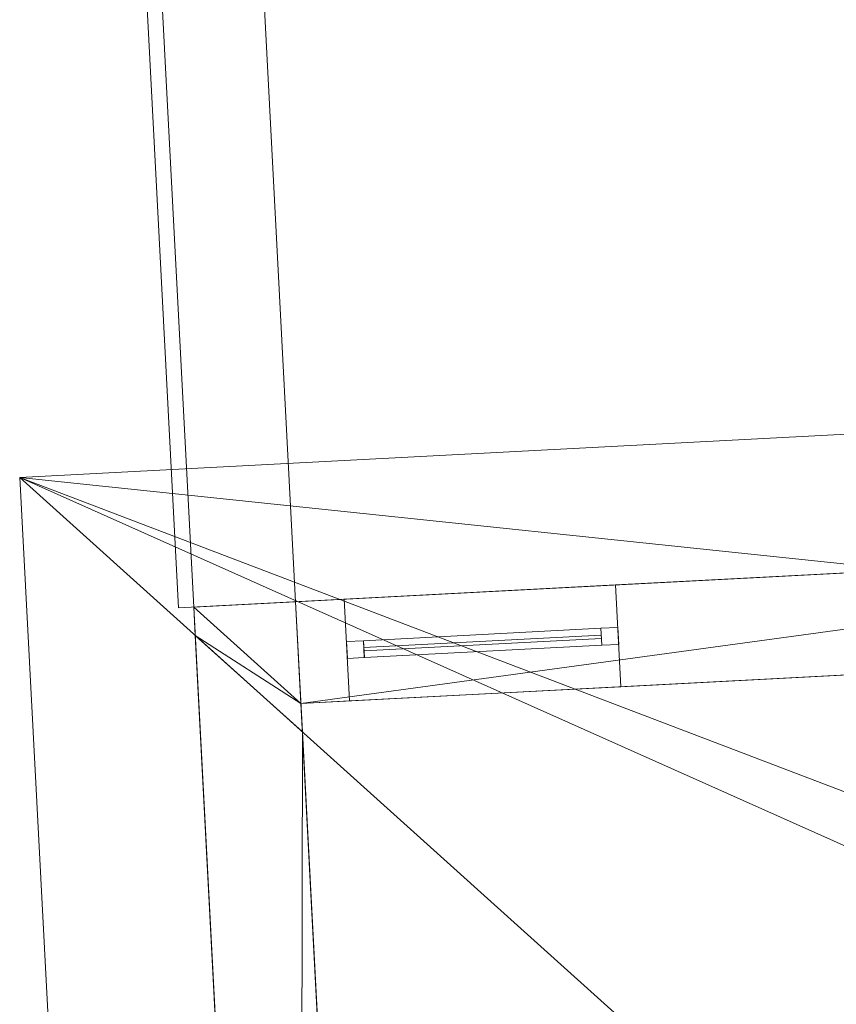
# Model space of a CAD drawing. Header units: millimetres. Extents: x -430348 to -225823, y -86243 to 5084.
# Tile 155 of 256: x -405049 to -402645, y -58048 to -55149. Entities that reach past the tile are written whole.
import ezdxf

# ---------------------------------------------------------------- set-up
doc = ezdxf.new("R2010")
doc.units = ezdxf.units.MM
for name, color, linetype, lineweight in [('A-GLAZ-CURT', 52, 'Continuous', 9), ('A-GLAZ-CWMG', 51, 'Continuous', 9), ('A-ROOF', 132, 'Continuous', 9), ('A-WALL', 113, 'Continuous', 9)]:
    doc.layers.add(name, color=color, linetype=linetype, lineweight=lineweight)

# ---------------------------------------------------------------- blocks, each defined once
blk = doc.blocks.new('System Panel - Glazed-566670-_3D_ Copy 1')
at = {"layer": 'A-GLAZ-CURT', "transparency": 33554471}
mesh = blk.add_polyface(dxfattribs=at)
corners = [(-350, 5), (-350, 5, 885), (350, 5, 885), (350, 5)]
mesh.append_faces([[corners[k] for k in face] for face in [(1, 2, 3, 0)]])
mesh = blk.add_polyface(dxfattribs=at)
corners = [(350, -5), (-350, -5), (-350, 5), (350, 5)]
mesh.append_faces([[corners[k] for k in face] for face in [(0, 1, 2, 3)]])
mesh = blk.add_polyface(dxfattribs=at)
corners = [(-350, -5, 885), (350, -5, 885), (350, 5, 885), (-350, 5, 885)]
mesh.append_faces([[corners[k] for k in face] for face in [(0, 1, 2, 3)]])
mesh = blk.add_polyface(dxfattribs=at)
corners = [(-350, -5), (-350, -5, 885), (-350, 5, 885), (-350, 5)]
mesh.append_faces([[corners[k] for k in face] for face in [(0, 1, 2, 3)]])
mesh = blk.add_polyface(dxfattribs=at)
corners = [(350, -5, 885), (350, -5), (350, 5), (350, 5, 885)]
mesh.append_faces([[corners[k] for k in face] for face in [(0, 1, 2, 3)]])
mesh = blk.add_polyface(dxfattribs=at)
corners = [(-350, -5), (350, -5), (350, -5, 885), (-350, -5, 885)]
mesh.append_faces([[corners[k] for k in face] for face in [(2, 3, 0, 1)]])
blk = doc.blocks.new('System Panel - Glazed-566671-_3D_ Copy 1')
at = {"layer": 'A-GLAZ-CURT', "transparency": 33554471}
mesh = blk.add_polyface(dxfattribs=at)
corners = [(-350, 5), (-350, 5, 165), (350, 5, 165), (350, 5)]
mesh.append_faces([[corners[k] for k in face] for face in [(1, 2, 3, 0)]])
mesh = blk.add_polyface(dxfattribs=at)
corners = [(350, -5), (-350, -5), (-350, 5), (350, 5)]
mesh.append_faces([[corners[k] for k in face] for face in [(0, 1, 2, 3)]])
mesh = blk.add_polyface(dxfattribs=at)
corners = [(-350, -5, 165), (350, -5, 165), (350, 5, 165), (-350, 5, 165)]
mesh.append_faces([[corners[k] for k in face] for face in [(0, 1, 2, 3)]])
mesh = blk.add_polyface(dxfattribs=at)
corners = [(-350, -5), (-350, -5, 165), (-350, 5, 165), (-350, 5)]
mesh.append_faces([[corners[k] for k in face] for face in [(0, 1, 2, 3)]])
mesh = blk.add_polyface(dxfattribs=at)
corners = [(350, -5, 165), (350, -5), (350, 5), (350, 5, 165)]
mesh.append_faces([[corners[k] for k in face] for face in [(0, 1, 2, 3)]])
mesh = blk.add_polyface(dxfattribs=at)
corners = [(-350, -5), (350, -5), (350, -5, 165), (-350, -5, 165)]
mesh.append_faces([[corners[k] for k in face] for face in [(2, 3, 0, 1)]])
blk = doc.blocks.new('Rectangular Mullion - 50mm x 50mm-531383-_3D_ Copy 1')
at = {"layer": 'A-GLAZ-CWMG'}
mesh = blk.add_polyface(dxfattribs=at)
corners = [(0, 25), (-50, 25), (-50, -25), (0, -25)]
mesh.append_faces([[corners[k] for k in face] for face in [(3, 0, 1, 2)]])
mesh = blk.add_polyface(dxfattribs=at)
corners = [(-50, 25), (0, 25), (0, 25, -240), (-50, 25, -240)]
mesh.append_faces([[corners[k] for k in face] for face in [(0, 1, 2, 3)]])
mesh = blk.add_polyface(dxfattribs=at)
corners = [(-50, -25), (-50, 25), (-50, 25, -240), (-50, -25, -240)]
mesh.append_faces([[corners[k] for k in face] for face in [(3, 0, 1, 2)]])
mesh = blk.add_polyface(dxfattribs=at)
corners = [(0, 25), (0, -25), (0, -25, -240), (0, 25, -240)]
mesh.append_faces([[corners[k] for k in face] for face in [(3, 0, 1, 2)]])
mesh = blk.add_polyface(dxfattribs=at)
corners = [(0, -25), (-50, -25), (-50, -25, -240), (0, -25, -240)]
mesh.append_faces([[corners[k] for k in face] for face in [(0, 1, 2, 3)]])
blk = doc.blocks.new('Rectangular Mullion - 50mm x 50mm-279927-_3D_ Copy 1')
at = {"layer": 'A-GLAZ-CWMG'}
mesh = blk.add_polyface(dxfattribs=at)
corners = [(0, 25), (-50, 25), (-50, -25), (0, -25)]
mesh.append_faces([[corners[k] for k in face] for face in [(3, 0, 1, 2)]])
mesh = blk.add_polyface(dxfattribs=at)
corners = [(0, 25, -700), (0, -25, -700), (-50, -25, -700), (-50, 25, -700)]
mesh.append_faces([[corners[k] for k in face] for face in [(3, 0, 1, 2)]])
mesh = blk.add_polyface(dxfattribs=at)
corners = [(-50, 25), (0, 25), (0, 25, -700), (-50, 25, -700)]
mesh.append_faces([[corners[k] for k in face] for face in [(0, 1, 2, 3)]])
mesh = blk.add_polyface(dxfattribs=at)
corners = [(-50, -25), (-50, 25), (-50, 25, -700), (-50, -25, -700)]
mesh.append_faces([[corners[k] for k in face] for face in [(0, 1, 2, 3)]])
mesh = blk.add_polyface(dxfattribs=at)
corners = [(0, 25), (0, -25), (0, -25, -700), (0, 25, -700)]
mesh.append_faces([[corners[k] for k in face] for face in [(0, 1, 2, 3)]])
mesh = blk.add_polyface(dxfattribs=at)
corners = [(0, -25), (-50, -25), (-50, -25, -700), (0, -25, -700)]
mesh.append_faces([[corners[k] for k in face] for face in [(0, 1, 2, 3)]])
blk = doc.blocks.new('Rectangular Mullion - 50mm x 50mm-494519-_3D_ Copy 1')
at = {"layer": 'A-GLAZ-CWMG'}
mesh = blk.add_polyface(dxfattribs=at)
corners = [(0, 25), (-50, 25), (-50, -25), (0, -25)]
mesh.append_faces([[corners[k] for k in face] for face in [(2, 3, 0, 1)]])
mesh = blk.add_polyface(dxfattribs=at)
corners = [(-50, 25), (0, 25), (0, 25, -960), (-50, 25, -960)]
mesh.append_faces([[corners[k] for k in face] for face in [(0, 1, 2, 3)]])
mesh = blk.add_polyface(dxfattribs=at)
corners = [(-50, -25), (-50, 25), (-50, 25, -960), (-50, -25, -960)]
mesh.append_faces([[corners[k] for k in face] for face in [(0, 1, 2, 3)]])
mesh = blk.add_polyface(dxfattribs=at)
corners = [(0, 25), (0, -25), (0, -25, -960), (0, 25, -960)]
mesh.append_faces([[corners[k] for k in face] for face in [(0, 1, 2, 3)]])
mesh = blk.add_polyface(dxfattribs=at)
corners = [(0, -25), (-50, -25), (-50, -25, -960), (0, -25, -960)]
mesh.append_faces([[corners[k] for k in face] for face in [(0, 1, 2, 3)]])
blk = doc.blocks.new('Rectangular Mullion - 50mm x 50mm-279928-_3D_ Copy 1')
at = {"layer": 'A-GLAZ-CWMG'}
mesh = blk.add_polyface(dxfattribs=at)
corners = [(0, 25), (-50, 25), (-50, -25), (0, -25)]
mesh.append_faces([[corners[k] for k in face] for face in [(3, 0, 1, 2)]])
mesh = blk.add_polyface(dxfattribs=at)
corners = [(0, 25, -700), (0, -25, -700), (-50, -25, -700), (-50, 25, -700)]
mesh.append_faces([[corners[k] for k in face] for face in [(3, 0, 1, 2)]])
mesh = blk.add_polyface(dxfattribs=at)
corners = [(-50, 25), (0, 25), (0, 25, -700), (-50, 25, -700)]
mesh.append_faces([[corners[k] for k in face] for face in [(0, 1, 2, 3)]])
mesh = blk.add_polyface(dxfattribs=at)
corners = [(-50, -25), (-50, 25), (-50, 25, -700), (-50, -25, -700)]
mesh.append_faces([[corners[k] for k in face] for face in [(0, 1, 2, 3)]])
mesh = blk.add_polyface(dxfattribs=at)
corners = [(0, 25), (0, -25), (0, -25, -700), (0, 25, -700)]
mesh.append_faces([[corners[k] for k in face] for face in [(0, 1, 2, 3)]])
mesh = blk.add_polyface(dxfattribs=at)
corners = [(0, -25), (-50, -25), (-50, -25, -700), (0, -25, -700)]
mesh.append_faces([[corners[k] for k in face] for face in [(0, 1, 2, 3)]])
blk = doc.blocks.new('Rectangular Mullion - 50mm x 50mm-314408-_3D_ Copy 1')
at = {"layer": 'A-GLAZ-CWMG'}
mesh = blk.add_polyface(dxfattribs=at)
corners = [(25, 25), (-25, 25), (-25, -25), (25, -25)]
mesh.append_faces([[corners[k] for k in face] for face in [(2, 3, 0, 1)]])
mesh = blk.add_polyface(dxfattribs=at)
corners = [(25, 25, -700), (25, -25, -700), (-25, -25, -700), (-25, 25, -700)]
mesh.append_faces([[corners[k] for k in face] for face in [(0, 1, 2, 3)]])
mesh = blk.add_polyface(dxfattribs=at)
corners = [(-25, 25), (25, 25), (25, 25, -700), (-25, 25, -700)]
mesh.append_faces([[corners[k] for k in face] for face in [(0, 1, 2, 3)]])
mesh = blk.add_polyface(dxfattribs=at)
corners = [(-25, -25), (-25, 25), (-25, 25, -700), (-25, -25, -700)]
mesh.append_faces([[corners[k] for k in face] for face in [(0, 1, 2, 3)]])
mesh = blk.add_polyface(dxfattribs=at)
corners = [(25, 25), (25, -25), (25, -25, -700), (25, 25, -700)]
mesh.append_faces([[corners[k] for k in face] for face in [(0, 1, 2, 3)]])
mesh = blk.add_polyface(dxfattribs=at)
corners = [(25, -25), (-25, -25), (-25, -25, -700), (25, -25, -700)]
mesh.append_faces([[corners[k] for k in face] for face in [(0, 1, 2, 3)]])
blk = doc.blocks.new('Rectangular Mullion - 50mm x 50mm-566683-_3D_ Copy 1')
at = {"layer": 'A-GLAZ-CWMG'}
mesh = blk.add_polyface(dxfattribs=at)
corners = [(0, 25, -240), (0, -25, -240), (-50, -25, -240), (-50, 25, -240)]
mesh.append_faces([[corners[k] for k in face] for face in [(3, 0, 1, 2)]])
mesh = blk.add_polyface(dxfattribs=at)
corners = [(-50, 25), (0, 25), (0, 25, -240), (-50, 25, -240)]
mesh.append_faces([[corners[k] for k in face] for face in [(0, 1, 2, 3)]])
mesh = blk.add_polyface(dxfattribs=at)
corners = [(-50, -25), (-50, 25), (-50, 25, -240), (-50, -25, -240)]
mesh.append_faces([[corners[k] for k in face] for face in [(3, 0, 1, 2)]])
mesh = blk.add_polyface(dxfattribs=at)
corners = [(0, 25), (0, -25), (0, -25, -240), (0, 25, -240)]
mesh.append_faces([[corners[k] for k in face] for face in [(3, 0, 1, 2)]])
mesh = blk.add_polyface(dxfattribs=at)
corners = [(0, -25), (-50, -25), (-50, -25, -240), (0, -25, -240)]
mesh.append_faces([[corners[k] for k in face] for face in [(0, 1, 2, 3)]])
blk = doc.blocks.new('Rectangular Mullion - 50mm x 50mm-494522-_3D_ Copy 1')
at = {"layer": 'A-GLAZ-CWMG'}
mesh = blk.add_polyface(dxfattribs=at)
corners = [(0, 25, -960), (0, -25, -960), (-50, -25, -960), (-50, 25, -960)]
mesh.append_faces([[corners[k] for k in face] for face in [(0, 1, 2, 3)]])
mesh = blk.add_polyface(dxfattribs=at)
corners = [(-50, 25), (0, 25), (0, 25, -960), (-50, 25, -960)]
mesh.append_faces([[corners[k] for k in face] for face in [(0, 1, 2, 3)]])
mesh = blk.add_polyface(dxfattribs=at)
corners = [(-50, -25), (-50, 25), (-50, 25, -960), (-50, -25, -960)]
mesh.append_faces([[corners[k] for k in face] for face in [(0, 1, 2, 3)]])
mesh = blk.add_polyface(dxfattribs=at)
corners = [(0, 25), (0, -25), (0, -25, -960), (0, 25, -960)]
mesh.append_faces([[corners[k] for k in face] for face in [(0, 1, 2, 3)]])
mesh = blk.add_polyface(dxfattribs=at)
corners = [(0, -25), (-50, -25), (-50, -25, -960), (0, -25, -960)]
mesh.append_faces([[corners[k] for k in face] for face in [(0, 1, 2, 3)]])

msp = doc.modelspace()

# ---------------------------------------------------------------- block references
at = {"layer": 'A-GLAZ-CURT', "transparency": 33554471, "rotation": 182.9999999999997}
for name, p in [('System Panel - Glazed-566670-_3D_ Copy 1', (-403686, -56983.7, 63000.9)), ('System Panel - Glazed-566671-_3D_ Copy 1', (-403686, -56983.7, 63935.9))]:
    msp.add_blockref(name, p, dxfattribs=at)
at = {"layer": 'A-GLAZ-CWMG', "extrusion": (-0.99863, -0.052336, 0), "rotation": 90}
for name, p in [('Rectangular Mullion - 50mm x 50mm-279927-_3D_ Copy 1', (35778.3, 64150.9, 406465.1)), ('Rectangular Mullion - 50mm x 50mm-314408-_3D_ Copy 1', (35778.3, 63910.9, 406465.1))]:
    msp.add_blockref(name, p, dxfattribs=at)
at = {"layer": 'A-GLAZ-CWMG', "extrusion": (0.99863, 0.052336, 0), "rotation": 270}
msp.add_blockref('Rectangular Mullion - 50mm x 50mm-279928-_3D_ Copy 1', (-35778.3, 62950.9, -405765.1), dxfattribs=at)
at = {"layer": 'A-GLAZ-CWMG', "rotation": 2.999999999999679}
for name, p in [('Rectangular Mullion - 50mm x 50mm-531383-_3D_ Copy 1', (-403286.6, -56962.8, 64150.9)), ('Rectangular Mullion - 50mm x 50mm-494522-_3D_ Copy 1', (-403286.6, -56962.8, 63910.9))]:
    msp.add_blockref(name, p, dxfattribs=at)
at = {"layer": 'A-GLAZ-CWMG', "extrusion": (0, 0, -1), "rotation": 357.0000000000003}
for name, p in [('Rectangular Mullion - 50mm x 50mm-494519-_3D_ Copy 1', (404085.5, -57004.6, -62950.9)), ('Rectangular Mullion - 50mm x 50mm-566683-_3D_ Copy 1', (404085.5, -57004.6, -63910.9))]:
    msp.add_blockref(name, p, dxfattribs=at)

# ---------------------------------------------------------------- meshes
at = {"layer": 'A-ROOF'}
mesh = msp.add_polyface(dxfattribs=at)
corners = [(-404581.1, -56880.4, 62140.9), (-404797.7, -52746.2, 62140.9), (-400793.4, -52536.3, 62140.9), (-400576.7, -56670.5, 62140.9)]
mesh.append_faces([[corners[k] for k in face] for face in [(3, 0, 1, 2)]])
mesh = msp.add_polyface(dxfattribs=at)
corners = [(-404797.7, -52746.2, 62240.9), (-404581.1, -56880.4, 62240.9), (-400576.7, -56670.5, 62240.9), (-400793.4, -52536.3, 62240.9)]
mesh.append_faces([[corners[k] for k in face] for face in [(0, 1, 2, 3)]])
mesh = msp.add_polyface(dxfattribs=at)
corners = [(-404581.1, -56880.4, 62240.9), (-404797.7, -52746.2, 62240.9), (-404797.7, -52746.2, 62140.9), (-404581.1, -56880.4, 62140.9)]
mesh.append_faces([[corners[k] for k in face] for face in [(1, 2, 3, 0)]])
mesh = msp.add_polyface(dxfattribs=at)
corners = [(-401332.4, -59842.4, 66627), (-405048.8, -56496.1, 64150.9), (-380392.7, -55203.9, 64150.9), (-383738.9, -58920.3, 66627), (-385912.4, -59034.2, 66627), (-385947.8, -58358.1, 66152.9), (-386845.4, -58405.2, 66152.9), (-386809.9, -59081.3, 66627), (-398308.5, -59683.9, 66627), (-398341.5, -59053.1, 66184.7), (-399220.3, -59099.2, 66184.7), (-399187.3, -59729.9, 66627)]
mesh.append_faces([[corners[k] for k in face] for face in [(5, 2, 3, 4)]], dxfattribs={"vtx0": -1})
mesh.append_faces([[corners[k] for k in face] for face in [(10, 1, 9)]], dxfattribs={"vtx0": -1, "vtx1": -1})
mesh.append_faces([[corners[k] for k in face] for face in [(2, 5, 6, 1)]], dxfattribs={"vtx0": -1, "vtx2": -1})
mesh.append_faces([[corners[k] for k in face] for face in [(0, 1, 10, 11)]], dxfattribs={"vtx1": -1})
mesh.append_faces([[corners[k] for k in face] for face in [(6, 7, 9, 1)]], dxfattribs={"vtx1": -1, "vtx2": -1, "vtx3": -1})
mesh.append_faces([[corners[k] for k in face] for face in [(7, 8, 9)]], dxfattribs={"vtx2": -1})
mesh = msp.add_polyface(dxfattribs=at)
corners = [(-405048.8, -56496.1, 64273), (-401332.4, -59842.4, 66749), (-399187.3, -59729.9, 66749), (-399220.3, -59099.2, 66306.8), (-398341.5, -59053.1, 66306.8), (-398308.5, -59683.9, 66749), (-386809.9, -59081.3, 66749), (-386845.4, -58405.2, 66275), (-385947.8, -58358.1, 66275), (-385912.4, -59034.2, 66749), (-383738.9, -58920.3, 66749), (-380392.7, -55203.9, 64273)]
mesh.append_faces([[corners[k] for k in face] for face in [(3, 0, 1, 2)]], dxfattribs={"vtx0": -1})
mesh.append_faces([[corners[k] for k in face] for face in [(0, 3, 4, 7)]], dxfattribs={"vtx0": -1, "vtx2": -1, "vtx3": -1})
mesh.append_faces([[corners[k] for k in face] for face in [(10, 11, 8, 9), (6, 7, 4, 5)]], dxfattribs={"vtx1": -1})
mesh.append_faces([[corners[k] for k in face] for face in [(7, 8, 11, 0)]], dxfattribs={"vtx1": -1, "vtx3": -1})
mesh = msp.add_polyface(dxfattribs=at)
corners = [(-405048.8, -56496.1, 64273), (-380392.7, -55203.9, 64273), (-380392.7, -55203.9, 64150.9), (-405048.8, -56496.1, 64150.9)]
mesh.append_faces([[corners[k] for k in face] for face in [(1, 2, 3, 0)]])
mesh = msp.add_polyface(dxfattribs=at)
corners = [(-401332.4, -59842.4, 66627), (-404678.7, -63558.8, 64150.9), (-405048.8, -56496.1, 64150.9)]
mesh.append_faces([[corners[k] for k in face] for face in [(0, 1, 2)]])
mesh = msp.add_polyface(dxfattribs=at)
corners = [(-404678.7, -63558.8, 64273), (-401332.4, -59842.4, 66749), (-405048.8, -56496.1, 64273)]
mesh.append_faces([[corners[k] for k in face] for face in [(2, 0, 1)]])
mesh = msp.add_polyface(dxfattribs=at)
corners = [(-404678.7, -63558.8, 64273), (-405048.8, -56496.1, 64273), (-405048.8, -56496.1, 64150.9), (-404678.7, -63558.8, 64150.9)]
mesh.append_faces([[corners[k] for k in face] for face in [(0, 1, 2, 3)]])
mesh = msp.add_polyface(dxfattribs=at)
corners = [(-400576.7, -56670.5, 62240.9), (-404581.1, -56880.4, 62240.9), (-404581.1, -56880.4, 62140.9), (-400576.7, -56670.5, 62140.9)]
mesh.append_faces([[corners[k] for k in face] for face in [(1, 2, 3, 0)]])
at = {"layer": 'A-WALL'}
mesh = msp.add_polyface(dxfattribs=at)
corners = [(-404536.2, -56878, 57947.5), (-404734, -53103.2, 57947.5), (-404434.4, -53087.5, 57947.5), (-404236.6, -56862.3, 57947.5)]
mesh.append_faces([[corners[k] for k in face] for face in [(0, 1, 2, 3)]])
mesh = msp.add_polyface(dxfattribs=at)
corners = [(-404734, -53103.2, 62140.9), (-404536.2, -56878, 62140.9), (-404236.6, -56862.3, 62140.9), (-404434.4, -53087.5, 62140.9)]
mesh.append_faces([[corners[k] for k in face] for face in [(3, 0, 1, 2)]])
mesh = msp.add_polyface(dxfattribs=at)
corners = [(-404734, -53103.2, 57947.5), (-404536.2, -56878, 57947.5), (-404536.2, -56878, 62140.9), (-404734, -53103.2, 62140.9)]
mesh.append_faces([[corners[k] for k in face] for face in [(3, 0, 1, 2)]])
mesh = msp.add_polyface(dxfattribs=at)
corners = [(-404434.4, -53087.5, 57947.5), (-404434.4, -53087.5, 62140.9), (-404236.6, -56862.3, 62140.9), (-404236.6, -56862.3, 57947.5)]
mesh.append_faces([[corners[k] for k in face] for face in [(2, 3, 0, 1)]])
mesh = msp.add_polyface(dxfattribs=at)
corners = [(-381121.2, -55650.9, 57947.5), (-381990, -55696.5, 57947.5), (-382289.6, -55712.2, 57947.5), (-386284.1, -55921.5, 57947.5), (-386583.7, -55937.2, 57947.5), (-393360.4, -56292.3, 57947.5), (-393560.1, -56302.8, 57947.5), (-400651.5, -56674.5, 57947.5), (-400951.1, -56690.2, 57947.5), (-404236.6, -56862.3, 57947.5), (-404236.6, -56862.3, 64436.8), (-381121.2, -55650.9, 64436.8), (-387043.1, -55961.3, 60670.9), (-387043.1, -55961.3, 61644.3), (-387842, -56003.1, 61644.3), (-387842, -56003.1, 60670.9), (-383721.3, -55787.2, 62950.9), (-383721.3, -55787.2, 64150.9), (-385119.4, -55860.5, 64150.9), (-385119.4, -55860.5, 62950.9), (-381224.7, -55656.3, 62950.9), (-381224.7, -55656.3, 64150.9), (-382123.5, -55703.4, 64150.9), (-382123.5, -55703.4, 62950.9), (-388015.4, -56012.2, 62950.9), (-388015.4, -56012.2, 64150.9), (-389213.8, -56075, 64150.9), (-389213.8, -56075, 62950.9), (-392411.7, -56242.6, 62950.9), (-392411.7, -56242.6, 64150.9), (-392970.9, -56271.9, 64150.9), (-392970.9, -56271.9, 62950.9), (-396114.3, -56436.7, 62950.9), (-396114.3, -56436.7, 64150.9), (-397502.4, -56509.4, 64150.9), (-397502.4, -56509.4, 62950.9), (-400298.6, -56656, 62950.9), (-400298.6, -56656, 64150.9), (-401596.8, -56724, 64150.9), (-401596.8, -56724, 62950.9), (-403294.4, -56813, 62950.9), (-403294.4, -56813, 64150.9), (-404093.3, -56854.8, 64150.9), (-404093.3, -56854.8, 62950.9), (-393667.7, -56308.4, 62950.9), (-393667.7, -56308.4, 64150.9), (-394506.5, -56352.4, 64150.9), (-394506.5, -56352.4, 62950.9), (-390891.5, -56163, 62950.9), (-390891.5, -56163, 64150.9), (-391730.3, -56206.9, 64150.9), (-391730.3, -56206.9, 62950.9), (-392491.6, -56246.8, 61343.5), (-392491.6, -56246.8, 61763.5), (-392891.1, -56267.7, 61763.5), (-392891.1, -56267.7, 61343.5), (-395305.4, -56394.3, 60390.9), (-395305.4, -56394.3, 61690.9), (-396104.3, -56436.1, 61690.9), (-396104.3, -56436.1, 60390.9), (-397582.3, -56513.6, 60684.3), (-397582.3, -56513.6, 61684.3), (-398341.2, -56553.4, 61684.3), (-398341.2, -56553.4, 60684.3), (-399439.7, -56610.9, 60684.3), (-399439.7, -56610.9, 61684.3), (-400198.7, -56650.7, 61684.3), (-400198.7, -56650.7, 60684.3), (-391226.7, -56180.5, 61051.1), (-391226.7, -56180.5, 61471.1), (-391626.1, -56201.5, 61471.1), (-391626.1, -56201.5, 61051.1), (-393117.3, -56279.6, 61210.9), (-393117.3, -56279.6, 59270.9), (-392278.5, -56235.6, 59270.9), (-392278.5, -56235.6, 61210.9), (-393667.7, -56308.4, 59491.3), (-393667.7, -56308.4, 61511.3), (-394466.6, -56350.3, 61511.3), (-394466.6, -56350.3, 59491.3), (-381224.7, -55656.3, 60751.3), (-381224.7, -55656.3, 61511.3), (-381823.9, -55687.7, 61511.3), (-381823.9, -55687.7, 60751.3)]
mesh.append_faces([[corners[k] for k in face] for face in [(27, 69, 48), (50, 29, 11, 49), (24, 19, 13), (70, 53, 51)]], dxfattribs={"vtx0": -1, "vtx1": -1, "vtx2": -1})
mesh.append_faces([[corners[k] for k in face] for face in [(67, 9, 40, 39)]], dxfattribs={"vtx0": -1, "vtx1": -1, "vtx2": -1, "vtx3": -1})
mesh.append_faces([[corners[k] for k in face] for face in [(19, 83, 12, 13), (27, 14, 68, 69), (79, 6, 59, 56), (44, 54, 77, 78), (32, 47, 57, 58), (10, 30, 45, 46), (10, 46, 33, 34)]], dxfattribs={"vtx0": -1, "vtx1": -1, "vtx3": -1})
mesh.append_faces([[corners[k] for k in face] for face in [(83, 2, 3), (0, 80, 81, 11), (20, 81, 82, 23), (71, 74, 75, 70), (74, 71, 68), (24, 13, 14, 27), (19, 24, 25, 18), (23, 16, 17, 22), (51, 28, 29, 50), (49, 26, 27, 48), (63, 64, 65, 62), (10, 42, 43, 9), (9, 43, 40)]], dxfattribs={"vtx0": -1, "vtx2": -1})
mesh.append_faces([[corners[k] for k in face] for face in [(68, 14, 15, 74), (75, 52, 53, 70), (11, 21, 22, 17), (11, 17, 18, 25), (11, 25, 26, 49), (6, 79, 76, 73), (7, 67, 64, 63), (35, 61, 62, 65), (7, 63, 60, 59), (36, 34, 35, 65)]], dxfattribs={"vtx0": -1, "vtx2": -1, "vtx3": -1})
mesh.append_faces([[corners[k] for k in face] for face in [(83, 0, 1, 2)]], dxfattribs={"vtx0": -1, "vtx3": -1})
mesh.append_faces([[corners[k] for k in face] for face in [(83, 80, 0), (4, 5, 74), (19, 16, 83), (6, 7, 59), (8, 9, 67, 7), (65, 66, 36), (36, 37, 34)]], dxfattribs={"vtx1": -1, "vtx2": -1})
mesh.append_faces([[corners[k] for k in face] for face in [(3, 4, 12, 83), (82, 83, 16, 23), (15, 12, 4, 74), (20, 21, 11, 81), (53, 54, 28, 51), (31, 28, 54, 44), (54, 55, 72, 77), (47, 44, 78, 57), (35, 32, 58, 61), (37, 38, 10, 34), (41, 42, 10, 38)]], dxfattribs={"vtx1": -1, "vtx2": -1, "vtx3": -1})
mesh.append_faces([[corners[k] for k in face] for face in [(75, 72, 55, 52), (69, 70, 51, 48), (10, 11, 29, 30), (5, 6, 73, 74), (72, 73, 76, 77), (56, 57, 78, 79), (66, 67, 39, 36), (58, 59, 60, 61), (30, 31, 44, 45), (32, 33, 46, 47), (38, 39, 40, 41)]], dxfattribs={"vtx1": -1, "vtx3": -1})
mesh = msp.add_polyface(dxfattribs=at)
corners = [(-404236.6, -56862.3, 57947.5), (-400951.1, -56690.2, 57947.5), (-400651.5, -56674.5, 57947.5), (-393560.1, -56302.8, 57947.5), (-393360.4, -56292.3, 57947.5), (-386583.7, -55937.2, 57947.5), (-386284.1, -55921.5, 57947.5), (-382289.6, -55712.2, 57947.5), (-381990, -55696.5, 57947.5), (-381121.2, -55650.9, 57947.5), (-381105.5, -55950.5, 57947.5), (-391756, -56508.7, 57947.5), (-392055.6, -56524.4, 57947.5), (-393243.4, -56586.6, 57947.5), (-393543, -56602.3, 57947.5), (-404220.9, -57161.9, 57947.5)]
mesh.append_faces([[corners[k] for k in face] for face in [(10, 7, 8, 9)]], dxfattribs={"vtx0": -1})
mesh.append_faces([[corners[k] for k in face] for face in [(11, 5, 10)]], dxfattribs={"vtx0": -1, "vtx1": -1})
mesh.append_faces([[corners[k] for k in face] for face in [(4, 12, 13, 14)]], dxfattribs={"vtx0": -1, "vtx3": -1})
mesh.append_faces([[corners[k] for k in face] for face in [(6, 7, 10, 5), (3, 4, 14)]], dxfattribs={"vtx1": -1, "vtx2": -1})
mesh.append_faces([[corners[k] for k in face] for face in [(4, 5, 11, 12), (14, 15, 2, 3)]], dxfattribs={"vtx1": -1, "vtx3": -1})
mesh.append_faces([[corners[k] for k in face] for face in [(15, 0, 1, 2)]], dxfattribs={"vtx3": -1})
mesh = msp.add_polyface(dxfattribs=at)
corners = [(-381121.2, -55650.9, 64436.8), (-404236.6, -56862.3, 64436.8), (-404220.9, -57161.9, 64646.8), (-381105.5, -55950.5, 64646.8)]
mesh.append_faces([[corners[k] for k in face] for face in [(3, 0, 1, 2)]])
mesh = msp.add_polyface(dxfattribs=at)
corners = [(-404220.9, -57161.9, 57947.5), (-393543, -56602.3, 57947.5), (-393243.4, -56586.6, 57947.5), (-392055.6, -56524.4, 57947.5), (-391756, -56508.7, 57947.5), (-381105.5, -55950.5, 57947.5), (-381105.5, -55950.5, 64646.8), (-404220.9, -57161.9, 64646.8), (-387027.4, -56260.9, 61644.3), (-387027.4, -56260.9, 60670.9), (-387826.3, -56302.7, 60670.9), (-387826.3, -56302.7, 61644.3), (-383705.6, -56086.8, 64150.9), (-383705.6, -56086.8, 62950.9), (-385103.7, -56160, 62950.9), (-385103.7, -56160, 64150.9), (-381209, -55955.9, 64150.9), (-381209, -55955.9, 62950.9), (-382107.8, -56003, 62950.9), (-382107.8, -56003, 64150.9), (-387999.7, -56311.8, 64150.9), (-387999.7, -56311.8, 62950.9), (-389198.1, -56374.6, 62950.9), (-389198.1, -56374.6, 64150.9), (-392396, -56542.2, 64150.9), (-392396, -56542.2, 62950.9), (-392955.2, -56571.5, 62950.9), (-392955.2, -56571.5, 64150.9), (-396098.6, -56736.3, 64150.9), (-396098.6, -56736.3, 62950.9), (-397486.7, -56809, 62950.9), (-397486.7, -56809, 64150.9), (-400282.9, -56955.5, 64150.9), (-400282.9, -56955.5, 62950.9), (-401581.1, -57023.6, 62950.9), (-401581.1, -57023.6, 64150.9), (-403278.7, -57112.6, 64150.9), (-403278.7, -57112.6, 62950.9), (-404077.6, -57154.4, 62950.9), (-404077.6, -57154.4, 64150.9), (-393652, -56608, 64150.9), (-393652, -56608, 62950.9), (-394490.8, -56652, 62950.9), (-394490.8, -56652, 64150.9), (-390875.8, -56462.5, 64150.9), (-390875.8, -56462.5, 62950.9), (-391714.6, -56506.5, 62950.9), (-391714.6, -56506.5, 64150.9), (-392475.9, -56546.4, 61763.5), (-392475.9, -56546.4, 61343.5), (-392875.4, -56567.3, 61343.5), (-392875.4, -56567.3, 61763.5), (-395289.7, -56693.9, 61690.9), (-395289.7, -56693.9, 60390.9), (-396088.6, -56735.7, 60390.9), (-396088.6, -56735.7, 61690.9), (-397566.6, -56813.2, 61684.3), (-397566.6, -56813.2, 60684.3), (-398325.5, -56853, 60684.3), (-398325.5, -56853, 61684.3), (-399424, -56910.5, 61684.3), (-399424, -56910.5, 60684.3), (-400183, -56950.3, 60684.3), (-400183, -56950.3, 61684.3), (-391211, -56480.1, 61471.1), (-391211, -56480.1, 61051.1), (-391610.4, -56501, 61051.1), (-391610.4, -56501, 61471.1), (-393101.6, -56579.2, 59270.9), (-393101.6, -56579.2, 61210.9), (-392262.8, -56535.2, 61210.9), (-392262.8, -56535.2, 59270.9), (-393652, -56608, 61511.3), (-393652, -56608, 59491.3), (-394450.9, -56649.9, 59491.3), (-394450.9, -56649.9, 61511.3), (-381209, -55955.9, 61511.3), (-381209, -55955.9, 60751.3), (-381808.2, -55987.3, 60751.3), (-381808.2, -55987.3, 61511.3)]
mesh.append_faces([[corners[k] for k in face] for face in [(42, 75, 41)]], dxfattribs={"vtx0": -1, "vtx1": -1})
mesh.append_faces([[corners[k] for k in face] for face in [(58, 61, 1, 57), (57, 1, 54), (72, 51, 41, 75), (51, 72, 69, 50), (26, 41, 51, 25), (40, 27, 7, 43), (30, 33, 60), (56, 55, 30), (9, 78, 14, 8), (14, 21, 8)]], dxfattribs={"vtx0": -1, "vtx1": -1, "vtx2": -1})
mesh.append_faces([[corners[k] for k in face] for face in [(52, 75, 42, 29)]], dxfattribs={"vtx0": -1, "vtx1": -1, "vtx2": -1, "vtx3": -1})
mesh.append_faces([[corners[k] for k in face] for face in [(0, 62, 37, 38), (46, 48, 67, 64), (65, 4, 10, 11), (6, 24, 47, 44), (6, 44, 23, 20)]], dxfattribs={"vtx0": -1, "vtx1": -1, "vtx3": -1})
mesh.append_faces([[corners[k] for k in face] for face in [(55, 56, 57, 54), (68, 1, 2, 71), (73, 68, 69, 72), (75, 52, 53, 74), (33, 30, 31, 32), (37, 34, 35, 36), (41, 26, 27, 40), (29, 42, 43, 28), (7, 27, 24, 6), (50, 69, 70, 49), (12, 18, 19)]], dxfattribs={"vtx0": -1, "vtx2": -1})
mesh.append_faces([[corners[k] for k in face] for face in [(74, 53, 54, 1), (7, 39, 36, 35), (7, 35, 32, 31), (7, 31, 28, 43), (5, 77, 78, 9), (22, 64, 65, 11), (25, 51, 48, 46), (18, 12, 13, 79), (6, 16, 17, 76)]], dxfattribs={"vtx0": -1, "vtx2": -1, "vtx3": -1})
mesh.append_faces([[corners[k] for k in face] for face in [(3, 4, 71, 2)]], dxfattribs={"vtx1": -1, "vtx2": -1})
mesh.append_faces([[corners[k] for k in face] for face in [(59, 56, 30, 60), (62, 63, 34, 37), (73, 74, 1, 68), (65, 66, 71, 4), (48, 49, 70, 67), (45, 46, 64, 22), (15, 12, 6, 20), (19, 16, 6, 12)]], dxfattribs={"vtx1": -1, "vtx2": -1, "vtx3": -1})
mesh.append_faces([[corners[k] for k in face] for face in [(61, 62, 0, 1), (60, 61, 58, 59), (63, 60, 33, 34), (38, 39, 7, 0), (55, 52, 29, 30), (70, 71, 66, 67), (9, 10, 4, 5), (76, 77, 5, 6), (78, 79, 13, 14), (79, 76, 17, 18), (11, 8, 21, 22), (44, 45, 22, 23), (24, 25, 46, 47), (14, 15, 20, 21)]], dxfattribs={"vtx1": -1, "vtx3": -1})
mesh = msp.add_polyface(dxfattribs=at)
corners = [(-403294.4, -56813, 64150.9), (-403278.7, -57112.6, 64150.9), (-404077.6, -57154.4, 64150.9), (-404093.3, -56854.8, 64150.9)]
mesh.append_faces([[corners[k] for k in face] for face in [(0, 1, 2, 3)]])
mesh = msp.add_polyface(dxfattribs=at)
corners = [(-403278.7, -57112.6, 62950.9), (-403294.4, -56813, 62950.9), (-404093.3, -56854.8, 62950.9), (-404077.6, -57154.4, 62950.9)]
mesh.append_faces([[corners[k] for k in face] for face in [(2, 3, 0, 1)]])
mesh = msp.add_polyface(dxfattribs=at)
corners = [(-403278.7, -57112.6, 64150.9), (-403294.4, -56813, 64150.9), (-403294.4, -56813, 62950.9), (-403278.7, -57112.6, 62950.9)]
mesh.append_faces([[corners[k] for k in face] for face in [(3, 0, 1, 2)]])
mesh = msp.add_polyface(dxfattribs=at)
corners = [(-404236.6, -56862.3, 57947.5), (-404220.9, -57161.9, 57947.5), (-403927.8, -62754.3, 57947.5), (-404227.4, -62770, 57947.5), (-404536.2, -56878, 57947.5)]
mesh.append_faces([[corners[k] for k in face] for face in [(1, 4, 0)]], dxfattribs={"vtx0": -1})
mesh.append_faces([[corners[k] for k in face] for face in [(3, 4, 1, 2)]], dxfattribs={"vtx1": -1})
mesh = msp.add_polyface(dxfattribs=at)
corners = [(-404236.6, -56862.3, 57947.5), (-404536.2, -56878, 57947.5), (-404536.2, -56878, 62140.9), (-404536.2, -56878, 64436.8), (-404236.6, -56862.3, 64436.8), (-404236.6, -56862.3, 62140.9)]
mesh.append_faces([[corners[k] for k in face] for face in [(4, 5, 2, 3)]], dxfattribs={"vtx1": -1})
mesh.append_faces([[corners[k] for k in face] for face in [(5, 0, 1, 2)]], dxfattribs={"vtx3": -1})
mesh = msp.add_polyface(dxfattribs=at)
corners = [(-404236.6, -56862.3, 64436.8), (-404536.2, -56878, 64436.8), (-404531.8, -56961.6, 64495.4), (-404216.5, -57245.5, 64705.4), (-404220.9, -57161.9, 64646.8)]
mesh.append_faces([[corners[k] for k in face] for face in [(2, 4, 0, 1), (4, 2, 3)]], dxfattribs={"vtx0": -1})
mesh = msp.add_polyface(dxfattribs=at)
corners = [(-404536.2, -56878, 62140.9), (-404536.2, -56878, 57947.5), (-404236.6, -56862.3, 57947.5), (-404236.6, -56862.3, 62140.9)]
mesh.append_faces([[corners[k] for k in face] for face in [(1, 2, 3, 0)]])
mesh = msp.add_polyface(dxfattribs=at)
corners = [(-403927.8, -62754.3, 57947.5), (-404220.9, -57161.9, 57947.5), (-404236.6, -56862.3, 57947.5), (-404236.6, -56862.3, 62140.9), (-404236.6, -56862.3, 64436.8), (-404220.9, -57161.9, 64646.8), (-404216.5, -57245.5, 64705.4), (-403929.3, -62726.4, 64705.4), (-403927.8, -62754.3, 64685.9), (-404095.8, -59548.7, 61150), (-404095.8, -59548.7, 60310), (-404066.5, -60107.9, 60310), (-404066.5, -60107.9, 61150)]
mesh.append_faces([[corners[k] for k in face] for face in [(3, 10, 1, 2)]], dxfattribs={"vtx0": -1, "vtx1": -1})
mesh.append_faces([[corners[k] for k in face] for face in [(0, 11, 12, 8), (11, 0, 1, 10), (3, 9, 10)]], dxfattribs={"vtx0": -1, "vtx2": -1})
mesh.append_faces([[corners[k] for k in face] for face in [(6, 12, 9, 3)]], dxfattribs={"vtx0": -1, "vtx2": -1, "vtx3": -1})
mesh.append_faces([[corners[k] for k in face] for face in [(5, 6, 3, 4)]], dxfattribs={"vtx1": -1})
mesh.append_faces([[corners[k] for k in face] for face in [(7, 8, 12, 6)]], dxfattribs={"vtx1": -1, "vtx2": -1})
mesh = msp.add_polyface(dxfattribs=at)
corners = [(-404236.6, -56862.3, 57947.5), (-404220.9, -57161.9, 57947.5), (-404220.9, -57161.9, 64646.8), (-404236.6, -56862.3, 64436.8)]
mesh.append_faces([[corners[k] for k in face] for face in [(1, 2, 3, 0)]])
mesh = msp.add_polyface(dxfattribs=at)
corners = [(-404093.3, -56854.8, 64150.9), (-404077.6, -57154.4, 64150.9), (-404077.6, -57154.4, 62950.9), (-404093.3, -56854.8, 62950.9)]
mesh.append_faces([[corners[k] for k in face] for face in [(1, 2, 3, 0)]])
mesh = msp.add_polyface(dxfattribs=at)
corners = [(-404536.2, -56878, 57947.5), (-404227.4, -62770, 57947.5), (-404227.4, -62770, 64495.4), (-404531.8, -56961.6, 64495.4), (-404536.2, -56878, 64436.8), (-404536.2, -56878, 62140.9), (-404395.4, -59564.4, 60310), (-404395.4, -59564.4, 61150), (-404366.1, -60123.6, 61150), (-404366.1, -60123.6, 60310)]
mesh.append_faces([[corners[k] for k in face] for face in [(5, 6, 7), (1, 9, 6), (8, 2, 3, 7)]], dxfattribs={"vtx0": -1, "vtx2": -1})
mesh.append_faces([[corners[k] for k in face] for face in [(6, 5, 0, 1)]], dxfattribs={"vtx0": -1, "vtx3": -1})
mesh.append_faces([[corners[k] for k in face] for face in [(8, 9, 1, 2)]], dxfattribs={"vtx1": -1, "vtx3": -1})
mesh.append_faces([[corners[k] for k in face] for face in [(3, 4, 5, 7)]], dxfattribs={"vtx2": -1, "vtx3": -1})
mesh = msp.add_polyface(dxfattribs=at)
corners = [(-403929.3, -62726.4, 64705.4), (-404216.5, -57245.5, 64705.4), (-404531.8, -56961.6, 64495.4), (-404227.4, -62770, 64495.4), (-403955.6, -62755.7, 64685.9)]
mesh.append_faces([[corners[k] for k in face] for face in [(1, 2, 3)]], dxfattribs={"vtx2": -1})
mesh.append_faces([[corners[k] for k in face] for face in [(3, 4, 0, 1)]], dxfattribs={"vtx3": -1})

doc.saveas('drawing.dxf')
